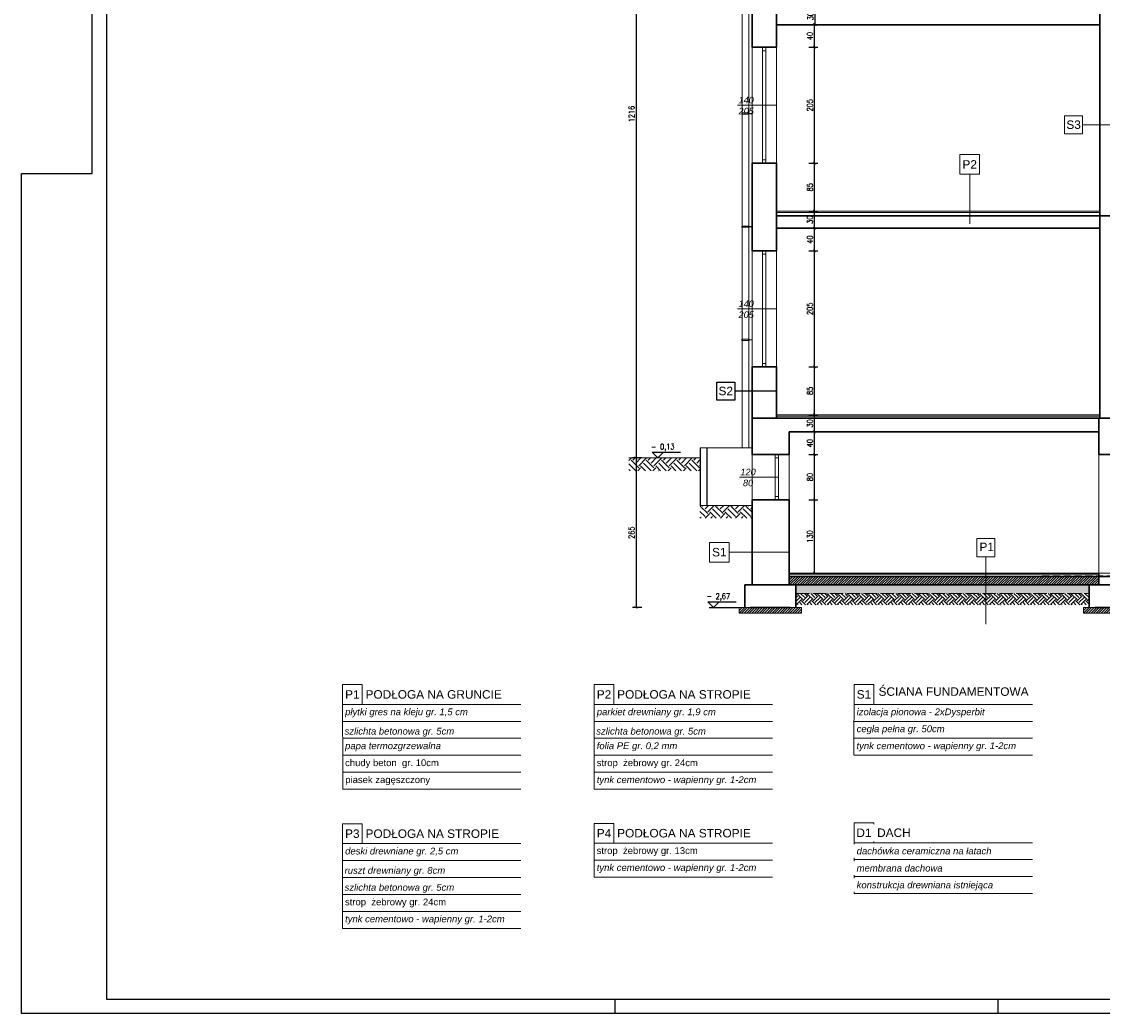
# Model space of a CAD drawing. Header units: millimetres. Extents: x 0 to 111311, y -48878 to -25280.
# Tile 2 of 161: x 64838 to 66750, y -44755 to -43001. Entities that reach past the tile are written whole.
import ezdxf
from ezdxf.enums import TextEntityAlignment as Align

# ---------------------------------------------------------------- set-up
doc = ezdxf.new("R2010")
doc.units = ezdxf.units.MM
for name, pattern in [('ACAD_ISO02W100', [15, 12, -3]), ('DASHED', [19.05, 12.7, -6.35]), ('DASHED2', [9.525, 6.35, -3.175])]:
    doc.linetypes.add(name, pattern=pattern)
doc.layers.get('Defpoints').update_dxf_attribs({"color": 30})
for name, color, linetype, lineweight in [('0.05', 74, 'Continuous', 5), ('J wymiary', 1, 'Continuous', 9), ('kreskowanie', 250, 'Continuous', 9), ('OPIS', 7, 'Continuous', 5), ('sciany', 252, 'Continuous', 30), ('stolarka_okna', 144, 'Continuous', 0)]:
    doc.layers.add(name, color=color, linetype=linetype, lineweight=lineweight)
doc.layers.add('e-cad_cienkie', color=1, linetype='Continuous')
doc.layers.add('e-cad_opisy', color=7, linetype='Continuous')
doc.layers.add('HATCH', color=7, linetype='Continuous', lineweight=5, true_color=0x6e6e6e)
doc.styles.add('e-cad_1', font='simplex.shx', dxfattribs={"width": 0.8})
doc.styles.get("Standard").update_dxf_attribs({"font": 'arial.ttf'})
doc.dimstyles.new('e-cad_1_50_[cm]', dxfattribs={"dimscale": 5, "dimtxt": 2, "dimasz": 1, "dimexe": 1.25, "dimexo": 0.625, "dimtad": 1, "dimdec": 0, "dimrnd": 0.1, "dimzin": 1, "dimtxsty": 'e-cad_1', "dimblk": 'ARCHTICK', "dimcen": 2.5, "dimclrd": 7, "dimclre": 7, "dimclrt": 7, "dimadec": 0, "dimazin": 0, "dimtfac": 1, "dimtmove": 1, "dimatfit": 3, "dimldrblk": 'OBLIQUE', "dimfxl": 2, "dimfxlon": 1, "dimarcsym": 0})

# ---------------------------------------------------------------- blocks, each defined once
blk = doc.blocks.new('e-cad_kota_3')
blk.add_line((-2, 2), (8, 2))
blk.add_lwpolyline([(-2, 2), (0, 0), (2, 2)])
at = {"style": 'e-cad_1', "width": 0.8}
blk.add_attdef('ZNAK', text='', height=2, dxfattribs=at).set_placement((-0.5, 3), align=Align.RIGHT)
blk.add_attdef('RZEDNA', (0.8, 3), '', height=2, dxfattribs=at)
blk = doc.blocks.new('_ArchTick')
at = {"color": 0, "linetype": 'ByBlock', "const_width": 0.15}
blk.add_lwpolyline([(-0.5, -0.5), (0.5, 0.5)], dxfattribs=at)
blk = doc.blocks.new('*D2014')
at = {"layer": 'Defpoints', "color": 0, "ltscale": 4}
for p in [(66102.6, -42556.6), (65925.4, -43772.6), (65949.7, -43772.6)]:
    blk.add_point(p, dxfattribs=at)
at = {"layer": 'J wymiary', "color": 7, "lineweight": -2, "ltscale": 2}
for p, q in [((65935.4, -42556.6), (65919.1, -42556.6)), ((65925.4, -42556.6), (65925.4, -43772.6)), ((65935.4, -43772.6), (65919.1, -43772.6))]:
    blk.add_line(p, q, dxfattribs=at)
at = {"layer": 'J wymiary', "color": 7, "lineweight": -2, "ltscale": 4, "xscale": 5, "yscale": 5, "zscale": 5}
for p, rotation in [((65925.4, -42556.6), 90), ((65925.4, -43772.6), 270)]:
    blk.add_blockref('_ArchTick', p, dxfattribs=dict(at, rotation=rotation))
at = {"layer": 'J wymiary', "color": 7, "ltscale": 4, "insert": (65917.3, -43164.6), "char_height": 10, "attachment_point": 5, "rotation": 90, "style": 'e-cad_1'}
blk.add_mtext('1216', dxfattribs=at)
blk = doc.blocks.new('_Oblique')
at = {"layer": 'kreskowanie', "color": 0, "lineweight": -2}
blk.add_line((-0.5, -0.5), (0.5, 0.5), dxfattribs=at)
blk = doc.blocks.new('A1_poziom')
at = {"ltscale": 0.8}
for p, q in [((210, 0), (210, 5)), ((345.5, 0), (345.5, 5))]:
    blk.add_line(p, q, dxfattribs=at)
for points in [[(0, 0), (0, 297), (25, 297), (25, 594), (841, 594), (841, 0)], [(30, 5), (836, 5), (836, 589), (30, 589)]]:
    blk.add_lwpolyline(points, close=True)
blk = doc.blocks.new('*D2020')
at = {"layer": 'Defpoints', "color": 0, "ltscale": 2}
for p in [(66195.9, -43846.6), (66240.8, -43846.6), (66195.9, -43976.6)]:
    blk.add_point(p, dxfattribs=at)
at = {"layer": 'e-cad_cienkie', "color": 7, "lineweight": -2, "ltscale": 2}
for p, q in [((66230.8, -43846.6), (66247.1, -43846.6)), ((66240.8, -43976.6), (66240.8, -43846.6)), ((66230.8, -43976.6), (66247.1, -43976.6))]:
    blk.add_line(p, q, dxfattribs=at)
at = {"layer": 'e-cad_cienkie', "color": 7, "lineweight": -2, "ltscale": 2, "xscale": 5, "yscale": 5, "zscale": 5}
for p, rotation in [((66240.8, -43846.6), 90), ((66240.8, -43976.6), 270)]:
    blk.add_blockref('_ArchTick', p, dxfattribs=dict(at, rotation=rotation))
at = {"layer": 'e-cad_cienkie', "color": 7, "ltscale": 2, "insert": (66232.7, -43911.6), "char_height": 10, "attachment_point": 5, "rotation": 90, "style": 'e-cad_1'}
blk.add_mtext('130', dxfattribs=at)
blk = doc.blocks.new('*D2021')
at = {"layer": 'Defpoints', "color": 0, "ltscale": 2}
for p in [(66189.6, -43766.6), (66240.8, -43766.6), (66195.9, -43846.6)]:
    blk.add_point(p, dxfattribs=at)
at = {"layer": 'e-cad_cienkie', "color": 7, "lineweight": -2, "ltscale": 2}
for p, q in [((66230.8, -43766.6), (66247.1, -43766.6)), ((66240.8, -43846.6), (66240.8, -43766.6)), ((66230.8, -43846.6), (66247.1, -43846.6))]:
    blk.add_line(p, q, dxfattribs=at)
at = {"layer": 'e-cad_cienkie', "color": 7, "lineweight": -2, "ltscale": 2, "xscale": 5, "yscale": 5, "zscale": 5}
for p, rotation in [((66240.8, -43766.6), 90), ((66240.8, -43846.6), 270)]:
    blk.add_blockref('_ArchTick', p, dxfattribs=dict(at, rotation=rotation))
at = {"layer": 'e-cad_cienkie', "color": 7, "ltscale": 2, "insert": (66232.7, -43806.6), "char_height": 10, "attachment_point": 5, "rotation": 90, "style": 'e-cad_1'}
blk.add_mtext('80', dxfattribs=at)
blk = doc.blocks.new('*D2022')
at = {"layer": 'Defpoints', "color": 0, "ltscale": 2}
for p in [(66210.1, -43726.6), (66240.8, -43726.6), (66189.6, -43766.6)]:
    blk.add_point(p, dxfattribs=at)
at = {"layer": 'e-cad_cienkie', "color": 7, "lineweight": -2, "ltscale": 2}
for p, q in [((66230.8, -43726.6), (66247.1, -43726.6)), ((66240.8, -43766.6), (66240.8, -43726.6)), ((66230.8, -43766.6), (66247.1, -43766.6))]:
    blk.add_line(p, q, dxfattribs=at)
at = {"layer": 'e-cad_cienkie', "color": 7, "lineweight": -2, "ltscale": 2, "xscale": 5, "yscale": 5, "zscale": 5}
for p, rotation in [((66240.8, -43726.6), 90), ((66240.8, -43766.6), 270)]:
    blk.add_blockref('_ArchTick', p, dxfattribs=dict(at, rotation=rotation))
at = {"layer": 'e-cad_cienkie', "color": 7, "ltscale": 2, "insert": (66232.7, -43746.6), "char_height": 10, "attachment_point": 5, "rotation": 90, "style": 'e-cad_1'}
blk.add_mtext('40', dxfattribs=at)
blk = doc.blocks.new('*D2023')
at = {"layer": 'Defpoints', "color": 0, "ltscale": 2}
for p in [(66212.7, -43696.6), (66240.8, -43696.6), (66210.1, -43726.6)]:
    blk.add_point(p, dxfattribs=at)
at = {"layer": 'e-cad_cienkie', "color": 7, "lineweight": -2, "ltscale": 2}
for p, q in [((66230.8, -43696.6), (66247.1, -43696.6)), ((66240.8, -43726.6), (66240.8, -43696.6)), ((66230.8, -43726.6), (66247.1, -43726.6))]:
    blk.add_line(p, q, dxfattribs=at)
at = {"layer": 'e-cad_cienkie', "color": 7, "lineweight": -2, "ltscale": 2, "xscale": 5, "yscale": 5, "zscale": 5}
for p, rotation in [((66240.8, -43696.6), 90), ((66240.8, -43726.6), 270)]:
    blk.add_blockref('_ArchTick', p, dxfattribs=dict(at, rotation=rotation))
at = {"layer": 'e-cad_cienkie', "color": 7, "ltscale": 2, "insert": (66232.7, -43711.6), "char_height": 10, "attachment_point": 5, "rotation": 90, "style": 'e-cad_1'}
blk.add_mtext('30', dxfattribs=at)
blk = doc.blocks.new('*D2024')
at = {"layer": 'Defpoints', "color": 0, "ltscale": 2}
for p in [(66154.9, -43611.6), (66240.8, -43611.6), (66212.7, -43696.6)]:
    blk.add_point(p, dxfattribs=at)
at = {"layer": 'e-cad_cienkie', "color": 7, "lineweight": -2, "ltscale": 2}
for p, q in [((66230.8, -43611.6), (66247.1, -43611.6)), ((66240.8, -43696.6), (66240.8, -43611.6)), ((66230.8, -43696.6), (66247.1, -43696.6))]:
    blk.add_line(p, q, dxfattribs=at)
at = {"layer": 'e-cad_cienkie', "color": 7, "lineweight": -2, "ltscale": 2, "xscale": 5, "yscale": 5, "zscale": 5}
for p, rotation in [((66240.8, -43611.6), 90), ((66240.8, -43696.6), 270)]:
    blk.add_blockref('_ArchTick', p, dxfattribs=dict(at, rotation=rotation))
at = {"layer": 'e-cad_cienkie', "color": 7, "ltscale": 2, "insert": (66232.7, -43654.1), "char_height": 10, "attachment_point": 5, "rotation": 90, "style": 'e-cad_1'}
blk.add_mtext('85', dxfattribs=at)
blk = doc.blocks.new('*D2025')
at = {"layer": 'Defpoints', "color": 0, "ltscale": 2}
for p in [(66173.6, -43406.6), (66240.8, -43406.6), (66154.9, -43611.6)]:
    blk.add_point(p, dxfattribs=at)
at = {"layer": 'e-cad_cienkie', "color": 7, "lineweight": -2, "ltscale": 2}
for p, q in [((66230.8, -43406.6), (66247.1, -43406.6)), ((66240.8, -43611.6), (66240.8, -43406.6)), ((66230.8, -43611.6), (66247.1, -43611.6))]:
    blk.add_line(p, q, dxfattribs=at)
at = {"layer": 'e-cad_cienkie', "color": 7, "lineweight": -2, "ltscale": 2, "xscale": 5, "yscale": 5, "zscale": 5}
for p, rotation in [((66240.8, -43406.6), 90), ((66240.8, -43611.6), 270)]:
    blk.add_blockref('_ArchTick', p, dxfattribs=dict(at, rotation=rotation))
at = {"layer": 'e-cad_cienkie', "color": 7, "ltscale": 2, "insert": (66232.7, -43509.1), "char_height": 10, "attachment_point": 5, "rotation": 90, "style": 'e-cad_1'}
blk.add_mtext('205', dxfattribs=at)
blk = doc.blocks.new('*D2026')
at = {"layer": 'Defpoints', "color": 0, "ltscale": 2}
for p in [(66203.5, -43366.6), (66240.8, -43366.6), (66173.6, -43406.6)]:
    blk.add_point(p, dxfattribs=at)
at = {"layer": 'e-cad_cienkie', "color": 7, "lineweight": -2, "ltscale": 2}
for p, q in [((66230.8, -43366.6), (66247.1, -43366.6)), ((66240.8, -43406.6), (66240.8, -43366.6)), ((66230.8, -43406.6), (66247.1, -43406.6))]:
    blk.add_line(p, q, dxfattribs=at)
at = {"layer": 'e-cad_cienkie', "color": 7, "lineweight": -2, "ltscale": 2, "xscale": 5, "yscale": 5, "zscale": 5}
for p, rotation in [((66240.8, -43366.6), 90), ((66240.8, -43406.6), 270)]:
    blk.add_blockref('_ArchTick', p, dxfattribs=dict(at, rotation=rotation))
at = {"layer": 'e-cad_cienkie', "color": 7, "ltscale": 2, "insert": (66232.7, -43386.6), "char_height": 10, "attachment_point": 5, "rotation": 90, "style": 'e-cad_1'}
blk.add_mtext('40', dxfattribs=at)
blk = doc.blocks.new('*D2027')
at = {"layer": 'Defpoints', "color": 0, "ltscale": 2}
for p in [(66203.9, -43336.6), (66240.8, -43336.6), (66203.5, -43366.6)]:
    blk.add_point(p, dxfattribs=at)
at = {"layer": 'e-cad_cienkie', "color": 7, "lineweight": -2, "ltscale": 2}
for p, q in [((66230.8, -43336.6), (66247.1, -43336.6)), ((66240.8, -43366.6), (66240.8, -43336.6)), ((66230.8, -43366.6), (66247.1, -43366.6))]:
    blk.add_line(p, q, dxfattribs=at)
at = {"layer": 'e-cad_cienkie', "color": 7, "lineweight": -2, "ltscale": 2, "xscale": 5, "yscale": 5, "zscale": 5}
for p, rotation in [((66240.8, -43336.6), 90), ((66240.8, -43366.6), 270)]:
    blk.add_blockref('_ArchTick', p, dxfattribs=dict(at, rotation=rotation))
at = {"layer": 'e-cad_cienkie', "color": 7, "ltscale": 2, "insert": (66232.7, -43351.6), "char_height": 10, "attachment_point": 5, "rotation": 90, "style": 'e-cad_1'}
blk.add_mtext('30', dxfattribs=at)
blk = doc.blocks.new('*D2028')
at = {"layer": 'Defpoints', "color": 0, "ltscale": 2}
for p in [(66166.4, -43251.6), (66240.8, -43251.6), (66203.9, -43336.6)]:
    blk.add_point(p, dxfattribs=at)
at = {"layer": 'e-cad_cienkie', "color": 7, "lineweight": -2, "ltscale": 2}
for p, q in [((66230.8, -43251.6), (66247.1, -43251.6)), ((66240.8, -43336.6), (66240.8, -43251.6)), ((66230.8, -43336.6), (66247.1, -43336.6))]:
    blk.add_line(p, q, dxfattribs=at)
at = {"layer": 'e-cad_cienkie', "color": 7, "lineweight": -2, "ltscale": 2, "xscale": 5, "yscale": 5, "zscale": 5}
for p, rotation in [((66240.8, -43251.6), 90), ((66240.8, -43336.6), 270)]:
    blk.add_blockref('_ArchTick', p, dxfattribs=dict(at, rotation=rotation))
at = {"layer": 'e-cad_cienkie', "color": 7, "ltscale": 2, "insert": (66232.7, -43294.1), "char_height": 10, "attachment_point": 5, "rotation": 90, "style": 'e-cad_1'}
blk.add_mtext('85', dxfattribs=at)
blk = doc.blocks.new('*D2029')
at = {"layer": 'Defpoints', "color": 0, "ltscale": 2}
for p in [(66164.6, -43046.6), (66240.8, -43046.6), (66166.4, -43251.6)]:
    blk.add_point(p, dxfattribs=at)
at = {"layer": 'e-cad_cienkie', "color": 7, "lineweight": -2, "ltscale": 2}
for p, q in [((66230.8, -43046.6), (66247.1, -43046.6)), ((66240.8, -43251.6), (66240.8, -43046.6)), ((66230.8, -43251.6), (66247.1, -43251.6))]:
    blk.add_line(p, q, dxfattribs=at)
at = {"layer": 'e-cad_cienkie', "color": 7, "lineweight": -2, "ltscale": 2, "xscale": 5, "yscale": 5, "zscale": 5}
for p, rotation in [((66240.8, -43046.6), 90), ((66240.8, -43251.6), 270)]:
    blk.add_blockref('_ArchTick', p, dxfattribs=dict(at, rotation=rotation))
at = {"layer": 'e-cad_cienkie', "color": 7, "ltscale": 2, "insert": (66232.7, -43149.1), "char_height": 10, "attachment_point": 5, "rotation": 90, "style": 'e-cad_1'}
blk.add_mtext('205', dxfattribs=at)
blk = doc.blocks.new('*D2030')
at = {"layer": 'Defpoints', "color": 0, "ltscale": 2}
for p in [(66188.3, -43006.6), (66240.8, -43006.6), (66164.6, -43046.6)]:
    blk.add_point(p, dxfattribs=at)
at = {"layer": 'e-cad_cienkie', "color": 7, "lineweight": -2, "ltscale": 2}
for p, q in [((66230.8, -43006.6), (66247.1, -43006.6)), ((66240.8, -43046.6), (66240.8, -43006.6)), ((66230.8, -43046.6), (66247.1, -43046.6))]:
    blk.add_line(p, q, dxfattribs=at)
at = {"layer": 'e-cad_cienkie', "color": 7, "lineweight": -2, "ltscale": 2, "xscale": 5, "yscale": 5, "zscale": 5}
for p, rotation in [((66240.8, -43006.6), 90), ((66240.8, -43046.6), 270)]:
    blk.add_blockref('_ArchTick', p, dxfattribs=dict(at, rotation=rotation))
at = {"layer": 'e-cad_cienkie', "color": 7, "ltscale": 2, "insert": (66232.7, -43026.6), "char_height": 10, "attachment_point": 5, "rotation": 90, "style": 'e-cad_1'}
blk.add_mtext('40', dxfattribs=at)
blk = doc.blocks.new('*D2031')
at = {"layer": 'Defpoints', "color": 0, "ltscale": 2}
for p in [(66189.8, -42976.6), (66242, -42976.6), (66188.3, -43006.6)]:
    blk.add_point(p, dxfattribs=at)
at = {"layer": 'e-cad_cienkie', "color": 7, "lineweight": -2, "ltscale": 2}
for p, q in [((66232, -42976.6), (66248.2, -42976.6)), ((66242, -43006.6), (66242, -42976.6)), ((66232, -43006.6), (66248.2, -43006.6))]:
    blk.add_line(p, q, dxfattribs=at)
at = {"layer": 'e-cad_cienkie', "color": 7, "lineweight": -2, "ltscale": 2, "xscale": 5, "yscale": 5, "zscale": 5}
for p, rotation in [((66242, -42976.6), 90), ((66242, -43006.6), 270)]:
    blk.add_blockref('_ArchTick', p, dxfattribs=dict(at, rotation=rotation))
at = {"layer": 'e-cad_cienkie', "color": 7, "ltscale": 2, "insert": (66233.8, -42991.6), "char_height": 10, "attachment_point": 5, "rotation": 90, "style": 'e-cad_1'}
blk.add_mtext('30', dxfattribs=at)
blk = doc.blocks.new('*D2057')
at = {"layer": 'Defpoints', "color": 0, "ltscale": 4}
for p in [(66038.9, -43772.6), (65925.4, -44037.1), (66133.7, -44037.1)]:
    blk.add_point(p, dxfattribs=at)
at = {"layer": 'e-cad_cienkie', "color": 7, "lineweight": -2, "ltscale": 2}
for p, q in [((65935.4, -43772.6), (65919.1, -43772.6)), ((65925.4, -43772.6), (65925.4, -44037.1)), ((65935.4, -44037.1), (65919.1, -44037.1))]:
    blk.add_line(p, q, dxfattribs=at)
at = {"layer": 'e-cad_cienkie', "color": 7, "lineweight": -2, "ltscale": 4, "xscale": 5, "yscale": 5, "zscale": 5}
for p, rotation in [((65925.4, -43772.6), 90), ((65925.4, -44037.1), 270)]:
    blk.add_blockref('_ArchTick', p, dxfattribs=dict(at, rotation=rotation))
at = {"layer": 'e-cad_cienkie', "color": 7, "ltscale": 4, "insert": (65917.3, -43904.9), "char_height": 10, "attachment_point": 5, "rotation": 90, "style": 'e-cad_1'}
blk.add_mtext('265', dxfattribs=at)

msp = doc.modelspace()

# ---------------------------------------------------------------- hatches: boundary and pattern name
at = {"layer": 'HATCH'}
h = msp.add_hatch(dxfattribs=at)
h.set_pattern_fill('ANSI31', color=256, style=0)
h.set_pattern_definition([(45, (-7931.841, -8723.7966), (-2.24506403, 2.24506403), [])])
h.paths.add_polyline_path([(66743.873, -43982.141), (66519.873, -43982.141), (66507.873, -43982.141), (66195.873, -43982.141), (66195.873, -43997.141), (66743.873, -43997.141)])
h = msp.add_hatch(dxfattribs=at)
h.set_pattern_fill('AR-SAND', color=256, scale=0.15, angle=180)
h.set_pattern_definition([(217.5, (-7931.841, -8723.7966), (0.2400047, -7.34119856), [0, -5.7912, 0, -6.477, 0, -6.19125]), (187.5, (-7931.841, -8723.797), (-6.7428492, -10.7523765), [0, -3.1242, 0, -5.2197, 0, -2.00025]), (147.5, (-7927.155, -8723.7966), (-11.86488555, -0.02155777), [0, -1.905, 0, -6.858, 0, -8.9535]), (137.5, (-7927.155, -8723.797), (-11.4533468, -3.3439398), [0, -0.9525, 0, -4.4958, 0, -5.1435])])
h.paths.add_polyline_path([(66726.873, -43997.141), (66207.873, -43997.141), (66207.873, -44012.141), (66726.873, -44012.141)])
at = {"layer": 'HATCH', "linetype": 'DASHED2'}
h = msp.add_hatch(dxfattribs=at)
h.set_pattern_fill('ANSI31', color=256)
h.set_pattern_definition([(45, (-3134.0566, -8664.2966), (-2.24506403, 2.24506403), [])])
h.paths.add_polyline_path([(66107.873, -44037.141), (66107.873, -44047.141), (66217.873, -44047.141), (66217.873, -44037.141), (66187.873, -44037.141), (66117.873, -44037.141)])
h = msp.add_hatch(dxfattribs=at)
h.set_pattern_fill('ANSI31', color=256)
h.set_pattern_definition([(45, (-2525.0566, -8664.2966), (-2.24506403, 2.24506403), [])])
h.paths.add_polyline_path([(66716.873, -44037.141), (66716.873, -44047.141), (66826.873, -44047.141), (66826.873, -44037.141), (66796.873, -44037.141), (66726.873, -44037.141)])
at = {"layer": 'kreskowanie'}
h = msp.add_hatch(dxfattribs=at)
h.set_pattern_fill('EARTH', color=256, scale=2, angle=135, style=0)
h.set_pattern_definition([(135, (-7931.841, -8723.797), (-17.9605122, 2e-15), [12.7, -12.7]), (135, (-7935.209, -8727.164), (-17.9605122, 2e-15), [12.7, -12.7]), (135, (-7938.576, -8730.532), (-17.9605122, 2e-15), [12.7, -12.7]), (225, (-7940.821, -8730.532), (-4e-15, -17.9605122), [12.7, -12.7]), (225, (-7944.189, -8727.164), (-4e-15, -17.9605122), [12.7, -12.7]), (225, (-7947.556, -8723.797), (-4e-15, -17.9605122), [12.7, -12.7])])
h.paths.add_polyline_path([(66726.873, -44012.141), (66207.873, -44012.141), (66207.873, -44022.141), (66207.873, -44022.141), (66207.873, -44032.141), (66726.873, -44032.141)])
at = {"layer": 'OPIS'}
h = msp.add_hatch(dxfattribs=at)
h.set_pattern_fill('EARTH', color=256, scale=3, angle=45, style=0)
h.set_pattern_definition([(45, (5609.564, 2335.804), (0, 26.9407684), [19.05, -19.05]), (45, (5604.513, 2340.855), (0, 26.9407684), [19.05, -19.05]), (45, (5599.461, 2345.907), (0, 26.9407684), [19.05, -19.05]), (135, (5599.461, 2349.274), (-26.9407684, 3e-15), [19.05, -19.05]), (135, (5604.513, 2354.326), (-26.9407684, 3e-15), [19.05, -19.05]), (135, (5609.564, 2359.377), (-26.9407684, 3e-15), [19.05, -19.05])])
h.paths.add_polyline_path([(66038.873, -43772.641), (65912.524, -43772.641), (65912.524, -43795.252), (66038.873, -43795.252)])
h = msp.add_hatch(dxfattribs=at)
h.set_pattern_fill('EARTH', color=256, scale=3, angle=45, style=0)
h.set_pattern_definition([(45, (2041.023, 2254.804), (0, 26.9407684), [19.05, -19.05]), (45, (2035.972, 2259.855), (0, 26.9407684), [19.05, -19.05]), (45, (2030.92, 2264.907), (0, 26.9407684), [19.05, -19.05]), (135, (2030.92, 2268.274), (-26.9407684, 3e-15), [19.05, -19.05]), (135, (2035.972, 2273.326), (-26.9407684, 3e-15), [19.05, -19.05]), (135, (2041.023, 2278.377), (-26.9407684, 3e-15), [19.05, -19.05])])
h.paths.add_polyline_path([(66130.465, -43879.252), (66038.319, -43879.252), (66038.319, -43866.641), (66038.873, -43866.641), (66038.873, -43856.641), (66130.465, -43856.641)])

# ---------------------------------------------------------------- linework, layer by layer
at = {"ltscale": 12}
msp.add_line((66173.873, -43654.437), (66099.993, -43654.437), dxfattribs=at)
for p, q in [((66038.873, -43754.641), (66038.873, -43856.641)), ((66050.873, -43856.641), (66050.873, -43754.641))]:
    msp.add_line(p, q)
msp.add_lwpolyline([(66067.993, -43638.437), (66099.993, -43638.437), (66099.993, -43670.437), (66067.993, -43670.437)], close=True)
at = {"layer": '0.05', "linetype": 'ACAD_ISO02W100', "ltscale": 2}
msp.add_line((66207.873, -44012.141), (66726.873, -44012.141), dxfattribs=at)
at = {"layer": 'e-cad_cienkie', "ltscale": 2}
msp.add_line((66054.34, -44037.141), (66107.873, -44037.141), dxfattribs=at)
at = {"layer": 'OPIS'}
for p, q in [((66112.966, -42522.905), (66112.966, -43754.641)), ((66124.971, -42522.724), (66124.635, -43754.641)), ((66104.967, -43149.141), (66173.873, -43149.141)), ((66112.466, -43164.791), (66112.466, -43162.791)), ((66125.466, -43162.791), (66112.466, -43162.791)), ((66125.466, -43164.791), (66112.466, -43164.791)), ((66125.466, -43164.791), (66125.466, -43162.791)), ((66125.466, -43163.591), (66130.873, -43163.591)), ((66125.466, -43163.991), (66130.873, -43163.991)), ((66173.873, -43336.641), (66745.873, -43336.641)), ((66173.873, -43338.641), (66745.873, -43338.641)), ((66112.466, -43364.791), (66112.466, -43362.791)), ((66125.466, -43362.791), (66112.466, -43362.791)), ((66125.466, -43364.791), (66112.466, -43364.791)), ((66125.466, -43364.791), (66125.466, -43362.791)), ((66125.466, -43363.591), (66130.873, -43363.591)), ((66125.466, -43363.991), (66130.873, -43363.991)), ((66104.967, -43509.141), (66173.873, -43509.141)), ((66112.466, -43564.791), (66112.466, -43562.791)), ((66125.466, -43562.791), (66112.466, -43562.791)), ((66125.466, -43564.791), (66112.466, -43564.791)), ((66125.466, -43564.791), (66125.466, -43562.791)), ((66125.466, -43563.591), (66130.873, -43563.591)), ((66125.466, -43563.991), (66130.873, -43563.991)), ((66173.873, -43696.641), (66745.873, -43696.641)), ((66173.873, -43698.641), (66745.873, -43698.641)), ((66038.873, -43754.641), (66130.873, -43754.641)), ((65912.524, -43772.641), (66038.873, -43772.641)), ((66108.26, -43806.641), (66177.166, -43806.641)), ((66038.873, -43856.641), (66130.873, -43856.641)), ((66195.873, -43976.641), (66799.873, -43976.641)), ((66195.873, -43978.141), (66743.873, -43978.141)), ((66195.873, -43982.141), (67627.873, -43982.141))]:
    msp.add_line(p, q, dxfattribs=at)
at = {"layer": 'OPIS', "ltscale": 50}
for p, q in [((66788.873, -43183.567), (66715.2, -43183.567)), ((66515.476, -43358.641), (66515.476, -43271.234, 0)), ((66195.873, -43939.391), (66090.085, -43939.391)), ((66543.796, -44066.624), (66543.796, -43947.284)), ((65406.244, -44173.37, 0), (65406.582, -44358.37, 0)), ((65851.115, -44173.37, 0), (65851.453, -44358.37, 0)), ((66310.873, -44173.37, 0), (66310.589, -44298.37, 0)), ((65405.982, -44208.37, 0), (65721.499, -44208.37, 0)), ((65851.115, -44208.37, 0), (66166.632, -44208.37, 0)), ((66310.873, -44208.37, 0), (66626.389, -44208.37, 0)), ((65405.982, -44238.37, 0), (65721.499, -44238.37, 0)), ((65851.115, -44238.37, 0), (66166.632, -44238.37, 0)), ((66310.873, -44238.37, 0), (66626.389, -44238.37, 0)), ((65405.982, -44268.37, 0), (65721.499, -44268.37, 0)), ((65405.982, -44268.37, 0), (65721.499, -44268.37, 0)), ((65851.115, -44268.37, 0), (66166.632, -44268.37, 0)), ((65851.115, -44268.37, 0), (66166.632, -44268.37, 0)), ((66310.873, -44268.37, 0), (66626.389, -44268.37, 0)), ((65405.982, -44298.37, 0), (65721.499, -44298.37, 0)), ((65851.115, -44298.37, 0), (66166.632, -44298.37, 0)), ((66310.873, -44298.37, 0), (66626.389, -44298.37, 0)), ((65405.982, -44328.37, 0), (65721.499, -44328.37, 0)), ((65851.115, -44328.37, 0), (66166.632, -44328.37, 0)), ((65405.982, -44358.37, 0), (65721.499, -44358.37, 0)), ((65851.115, -44358.37, 0), (66166.632, -44358.37, 0)), ((65405.982, -44419.534, 0), (65405.982, -44604.534, 0)), ((65851.113, -44418.721, 0), (65851.113, -44513.721, 0)), ((66310.873, -44417.907, 0), (66310.873, -44542.907, 0)), ((65405.982, -44454.534, 0), (65721.499, -44454.534, 0)), ((65851.113, -44453.721, 0), (66166.63, -44453.721, 0)), ((66310.873, -44452.907, 0), (66626.389, -44452.907, 0)), ((65851.113, -44483.721, 0), (66166.63, -44483.721, 0)), ((66310.873, -44482.907, 0), (66626.389, -44482.907, 0)), ((65405.982, -44484.534, 0), (65721.499, -44484.534, 0)), ((65405.982, -44514.534, 0), (65721.499, -44514.534, 0)), ((65405.982, -44514.534, 0), (65721.499, -44514.534, 0)), ((65851.113, -44513.721, 0), (66166.63, -44513.721, 0)), ((65851.113, -44513.721, 0), (66166.63, -44513.721, 0)), ((66310.873, -44512.907, 0), (66626.389, -44512.907, 0)), ((66310.873, -44512.907, 0), (66626.389, -44512.907, 0)), ((65405.982, -44544.534, 0), (65721.499, -44544.534, 0)), ((66310.873, -44542.907, 0), (66626.389, -44542.907, 0)), ((65405.982, -44574.534, 0), (65721.499, -44574.534, 0)), ((65405.982, -44604.534, 0), (65721.499, -44604.534, 0))]:
    msp.add_line(p, q, dxfattribs=at)
at = {"layer": 'OPIS', "linetype": 'DASHED', "lineweight": 30}
msp.add_line((67627.873, -43981.682), (66195.873, -43982.141), dxfattribs=at)
at = {"layer": 'OPIS', "ltscale": 50}
for points in [[(66683.2, -43167.567), (66715.2, -43167.567), (66715.2, -43199.567), (66683.2, -43199.567)], [(66055.085, -43956.891), (66090.085, -43956.891), (66090.085, -43921.891), (66055.085, -43921.891)], [(66527.796, -43915.284), (66559.796, -43915.284), (66559.796, -43947.284), (66527.796, -43947.284)]]:
    msp.add_lwpolyline(points, close=True, dxfattribs=at)
at = {"layer": 'OPIS', "ltscale": 50, "elevation": 0}
for points in [[(66497.976, -43271.234), (66532.976, -43271.234), (66532.976, -43236.234), (66497.976, -43236.234)], [(65405.982, -44208.37), (65440.982, -44208.37), (65440.982, -44173.37), (65405.982, -44173.37)], [(65851.115, -44208.37), (65886.115, -44208.37), (65886.115, -44173.37), (65851.115, -44173.37)], [(66310.873, -44208.37), (66345.873, -44208.37), (66345.873, -44173.37), (66310.873, -44173.37)], [(65405.982, -44454.534), (65440.982, -44454.534), (65440.982, -44419.534), (65405.982, -44419.534)], [(65851.113, -44453.721), (65886.113, -44453.721), (65886.113, -44418.721), (65851.113, -44418.721)], [(66310.873, -44452.907), (66345.873, -44452.907), (66345.873, -44417.907), (66310.873, -44417.907)]]:
    msp.add_lwpolyline(points, close=True, dxfattribs=at)
at = {"layer": 'OPIS', "ltscale": 4}
for points in [[(66107.873, -44037.141), (66217.873, -44037.141), (66217.873, -44047.141), (66107.873, -44047.141)], [(66716.873, -44037.141), (66826.873, -44037.141), (66826.873, -44047.141), (66716.873, -44047.141)]]:
    msp.add_lwpolyline(points, close=True, dxfattribs=at)
at = {"layer": 'sciany'}
for p, q in [((66130.873, -42891.641), (66130.873, -43046.641)), ((66173.873, -42891.641), (66173.873, -43046.641)), ((66745.873, -42976.641), (66745.873, -43702.641)), ((66173.873, -43006.641), (66745.873, -43006.641)), ((66130.873, -43046.641), (66173.873, -43046.641)), ((66130.873, -43251.641), (66173.873, -43251.641)), ((66130.873, -43251.641), (66130.873, -43406.641)), ((66173.873, -43251.641), (66173.873, -43406.641)), ((66173.873, -43344.641), (67639.873, -43344.641)), ((66173.873, -43366.641), (66745.873, -43366.641)), ((66130.873, -43406.641), (66173.873, -43406.641)), ((66130.873, -43611.641), (66173.873, -43611.641)), ((66130.873, -43611.641), (66130.873, -43766.641)), ((66173.873, -43611.641), (66173.873, -43702.641)), ((66130.873, -43702.641), (67682.873, -43702.641)), ((66743.873, -43766.641), (66743.873, -43702.641)), ((66195.873, -43726.641), (66195.873, -43766.641)), ((66195.873, -43726.641), (66743.873, -43726.641)), ((66130.873, -43766.641), (66195.873, -43766.641)), ((66743.873, -43766.641), (66799.873, -43766.641)), ((66130.873, -43846.641), (66195.873, -43846.641)), ((66130.873, -43846.641), (66130.873, -43997.141)), ((66195.873, -43846.641), (66195.873, -43997.141)), ((66130.873, -43997.141), (66130.873, -43881.641)), ((66195.873, -43982.141), (67627.873, -43982.141)), ((66743.873, -43997.141), (66743.873, -43976.641)), ((66117.873, -43997.141), (66207.873, -43997.141)), ((66117.873, -44037.141), (66117.873, -43997.141)), ((66168.873, -43997.141), (66788.873, -43997.141)), ((66207.873, -44037.141), (66207.873, -43997.141)), ((66726.873, -43997.141), (66816.873, -43997.141)), ((66726.873, -44037.141), (66726.873, -43997.141)), ((66127.873, -44037.141), (66197.873, -44037.141)), ((66736.873, -44037.141), (66806.873, -44037.141))]:
    msp.add_line(p, q, dxfattribs=at)
at = {"layer": 'stolarka_okna'}
for p, q in [((66130.79, -43251.641), (66130.79, -43046.641)), ((66148.873, -43046.641), (66148.873, -43251.641)), ((66154.873, -43046.641), (66154.873, -43251.641)), ((66173.58, -43046.641), (66173.58, -43251.641)), ((66154.873, -43052.641), (66148.873, -43052.641)), ((66154.873, -43245.641), (66148.873, -43245.641)), ((66130.79, -43611.641), (66130.79, -43406.641)), ((66148.873, -43406.641), (66148.873, -43611.641)), ((66154.873, -43412.641), (66148.873, -43412.641)), ((66154.873, -43406.641), (66154.873, -43611.641)), ((66173.58, -43406.641), (66173.58, -43611.641)), ((66154.873, -43605.641), (66148.873, -43605.641)), ((66130.873, -43846.641), (66130.873, -43766.641)), ((66171.166, -43766.641), (66171.166, -43846.641)), ((66177.166, -43772.641), (66171.166, -43772.641)), ((66177.166, -43766.641), (66177.166, -43846.641)), ((66195.873, -43766.641), (66195.873, -43846.641)), ((66743.873, -43766.641), (66743.873, -43976.641)), ((66177.166, -43840.641), (66171.166, -43840.641))]:
    msp.add_line(p, q, dxfattribs=at)

# ---------------------------------------------------------------- block references
at = {"layer": 'e-cad_opisy', "ltscale": 4, "xscale": 5, "yscale": 5, "zscale": 5}
msp.add_blockref('A1_poziom', (64838.495, -44754.707), dxfattribs=at)
at = {"layer": 'e-cad_opisy', "ltscale": 2, "xscale": 5, "yscale": 5, "zscale": 5}
for p, values in [((65963.892, -43772.641), {'RZEDNA': '0,13', 'ZNAK': '-'}), ((66062.185, -44037.141), {'RZEDNA': '2,67', 'ZNAK': '-'})]:
    msp.add_blockref('e-cad_kota_3', p, dxfattribs=at).add_auto_attribs(values)

# ---------------------------------------------------------------- texts
at = {"insert": (66083.993, -43654.437), "char_height": 15, "width": 32, "attachment_point": 5}
msp.add_mtext('S2', dxfattribs=at)
at = {"layer": 'OPIS'}
for s, insert, char_height, width, attachment_point in [('{\\fArial|b0|i1|c238|p18;140\\P205}', (66120.114, -43149.756), 11.616, 195.90814, 5), ('{\\fArial|b0|i1|c238|p18;140\\P205}', (66120.114, -43509.756), 11.616, 195.90814, 5), ('{\\fArial|b0|i1|c238|p18;120\\P80}', (66123.408, -43807.256), 11.616, 195.90814, 5), ('\\pxsm1.5,ql;{\\fArial|b0|i1|c238|p34;płytki gres na kleju gr. 1,5 cm}', (65410.75, -44223.37, 0), 12, 304.79, 4), ('\\pxsm1.5,ql;{\\fArial|b0|i1|c238|p34;parkiet drewniany gr. 1,9 cm}', (65855.883, -44223.37, 0), 12, 304.79, 4), ('\\pxsm1.5,ql;{\\fArial|b0|i1|c238|p34; izolacja pionowa - 2xDysperbit}', (66310.873, -44223.37, 0), 12, 390.79935, 4), ('\\pxsm1,ql;{\\fArial|b0|i1|c238|p34; szlichta betonowa gr. 5cm }', (65405.169, -44257.577, 0), 12, 302.09622, 4), ('\\pxsm1,ql;{\\fArial|b0|i1|c238|p34; szlichta betonowa gr. 5cm }', (65850.302, -44257.577, 0), 12, 302.09622, 4), ('\\pxsm1.5,ql;{\\fArial|b0|i1|c238|p34; cegła pełna gr. 50cm}', (66310.873, -44253.37, 0), 12, 390.79935, 4), ('\\pxsm1.5,ql;{\\fArial|b0|i1|c238|p34; papa termozgrzewalna}', (65405.982, -44283.37, 0), 12, 390.79935, 4), ('\\pxsm1.5,ql;{\\fArial|b0|i1|c238|p34; folia PE gr. 0,2 mm}', (65851.115, -44283.37, 0), 12, 390.79935, 4), ('\\pxsm1.5,ql;{\\fArial|b0|i1|c238|p34; tynk cementowo - wapienny gr. 1-2cm}', (66310.589, -44283.37, 0), 12, 1175.57534, 4), ('\\pxsm1.5,ql; chudy beton  gr. 10cm', (65405.982, -44313.375, 0), 12, 987.48328, 4), ('\\pxsm1.5,ql; strop  żebrowy gr. 24cm', (65851.136, -44313.375, 0), 12, 987.48328, 4), ('\\pxsm1.5,ql; piasek zagęszczony  ', (65406.32, -44343.37, 0), 12, 1175.57534, 4), ('\\pxsm1.5,ql;{\\fArial|b0|i1|c238|p34; tynk cementowo - wapienny gr. 1-2cm}', (65851.115, -44343.37, 0), 12, 1175.57534, 4), ('\\pxsm1.5,ql;{\\fArial|b0|i1|c238|p34;deski drewniane gr. 2,5 cm}', (65410.75, -44469.534, 0), 12, 304.79, 4), ('\\pxsm1.5,ql; strop  żebrowy gr. 13cm', (65850.906, -44468.726, 0), 12, 987.48328, 4), ('\\pxsm1,ql;{\\fArial|b0|i1|c238|p34; ruszt drewniany gr. 8cm }', (65405.169, -44503.741, 0), 12, 302.09622, 4), ('\\pxsm1.5,ql;{\\fArial|b0|i1|c238|p34; tynk cementowo - wapienny gr. 1-2cm}', (65851.113, -44498.721, 0), 12, 1175.57534, 4), ('\\pxsm1,ql;{\\fArial|b0|i1|c238|p34; szlichta betonowa gr. 5cm }', (65405.169, -44533.741, 0), 12, 302.09622, 4), ('\\pxsm1.5,ql; strop  żebrowy gr. 24cm', (65405.775, -44559.539, 0), 12, 987.48328, 4), ('\\pxsm1.5,ql;{\\fArial|b0|i1|c238|p34; tynk cementowo - wapienny gr. 1-2cm}', (65405.982, -44589.534, 0), 12, 1175.57534, 4)]:
    msp.add_mtext(s, dxfattribs=dict(at, insert=insert, char_height=char_height, width=width, attachment_point=attachment_point))
at = {"layer": 'OPIS', "ltscale": 50, "char_height": 15}
for s, insert, width, attachment_point in [('{S3}', (66699.2, -43183.567), 32, 5), ('{\\fArial|b0|i0|c238|p34;P1}', (66532.811, -43922.463), 405.8, 1), ('\\A1; ŚCIANA FUNDAMENTOWA', (66348.379, -44185.856, 0), 335.5807, 4), ('\\A1;P1', (65423.482, -44190.87, 0), 21.21108, 5), ('\\A1; PODŁOGA NA GRUNCIE', (65440.982, -44190.87, 0), 392.95973, 4), ('\\A1;P2', (65868.615, -44190.87, 0), 21.21108, 5), ('\\A1; PODŁOGA NA STROPIE', (65886.115, -44190.87, 0), 392.95973, 4), ('\\A1;{\\fArial|b0|i0|c238|p34;S1}', (66328.373, -44190.87, 0), 21.21108, 5), ('\\A1; PODŁOGA NA STROPIE', (65440.982, -44437.034, 0), 392.95973, 4), ('\\A1; PODŁOGA NA STROPIE', (65886.113, -44436.221, 0), 392.95973, 4), ('\\A1;P3', (65423.482, -44437.034, 0), 21.21108, 5), ('\\A1;P4', (65868.613, -44436.221, 0), 21.21108, 5), ('\\A1;D1', (66328.373, -44435.407, 0), 21.21108, 5)]:
    msp.add_mtext(s, dxfattribs=dict(at, insert=insert, width=width, attachment_point=attachment_point))
at = {"layer": 'OPIS', "linetype": 'Continuous', "char_height": 15, "width": 21.21108, "attachment_point": 5}
for s, insert in [('{\\A1;P2}', (66515.476, -43253.734, 0)), ('\\A1;S1', (66072.585, -43939.391))]:
    msp.add_mtext(s, dxfattribs=dict(at, insert=insert))

# ---------------------------------------------------------------- dimensions: what is measured, and where the dimension line sits
at = {"layer": 'e-cad_cienkie', "ltscale": 2}
for base, p1, p2, picture, middle in [((66241.957, -42976.641), (66188.3, -43006.641), (66189.761, -42976.641), '*D2031', (66233.832, -42991.641)), ((66240.846, -43006.641), (66164.557, -43046.641), (66188.3, -43006.641), '*D2030', (66232.721, -43026.641)), ((66240.846, -43046.641), (66166.427, -43251.641), (66164.557, -43046.641), '*D2029', (66232.721, -43149.141)), ((66240.846, -43251.641), (66203.948, -43336.641), (66166.427, -43251.641), '*D2028', (66232.721, -43294.141)), ((66240.846, -43336.641), (66203.477, -43366.641), (66203.948, -43336.641), '*D2027', (66232.721, -43351.641)), ((66240.846, -43366.641), (66173.58, -43406.641), (66203.477, -43366.641), '*D2026', (66232.721, -43386.641)), ((66240.846, -43406.641), (66154.873, -43611.641), (66173.58, -43406.641), '*D2025', (66232.721, -43509.141)), ((66240.846, -43611.641), (66212.656, -43696.641), (66154.873, -43611.641), '*D2024', (66232.721, -43654.141)), ((66240.846, -43696.641), (66210.145, -43726.641), (66212.656, -43696.641), '*D2023', (66232.721, -43711.641)), ((66240.846, -43726.641), (66189.558, -43766.641), (66210.145, -43726.641), '*D2022', (66232.721, -43746.641)), ((66240.846, -43766.641), (66195.873, -43846.641), (66189.558, -43766.641), '*D2021', (66232.721, -43806.641))]:
    dim = msp.add_linear_dim(base=base, p1=p1, p2=p2, angle=90, dimstyle='e-cad_1_50_[cm]', override={"dimtmove": 1}, dxfattribs=at)
    dim.commit()
    dim.dimension.update_dxf_attribs({"geometry": picture, "text_midpoint": middle})
for base, p1, p2, picture, middle in [((65925.388947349, -44037.141007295), (66038.873134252, -43772.641007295), (66133.659928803, -44037.141007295), '*D2057', (65917.263947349, -43904.891007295)), ((66240.846, -43846.641), (66195.873, -43976.641), (66195.873, -43846.641), '*D2020', (66232.721, -43911.641))]:
    dim = msp.add_linear_dim(base=base, p1=p1, p2=p2, angle=90, dimstyle='e-cad_1_50_[cm]', dxfattribs=at)
    dim.commit()
    dim.dimension.update_dxf_attribs({"geometry": picture, "text_midpoint": middle})
at = {"layer": 'J wymiary', "ltscale": 2}
dim = msp.add_linear_dim(base=(65925.389, -43772.641), p1=(66102.582, -42556.641), p2=(65949.66, -43772.641), angle=90, dimstyle='e-cad_1_50_[cm]', override={"dimtmove": 1}, dxfattribs=at)
dim.commit()
dim.dimension.update_dxf_attribs({"geometry": '*D2014', "text_midpoint": (65917.264, -43164.641)})

# ---------------------------------------------------------------- next in the draw order: texts
at = {"layer": 'OPIS', "insert": (66310.873, -44467.662, 0), "char_height": 12, "width": 987.48328, "attachment_point": 4, "bg_fill": 2}
msp.add_mtext('\\pxsm1.5,ql;\\fArial|b0|i1|c238|p34; dachówka ceramiczna na łatach', dxfattribs=at)

# ---------------------------------------------------------------- next in the draw order: texts
at = {"layer": 'OPIS', "ltscale": 50, "insert": (66345.873, -44435.407, 0), "char_height": 15, "width": 392.95973, "attachment_point": 4, "bg_fill": 2}
msp.add_mtext('\\A1; DACH', dxfattribs=at)
at = {"layer": 'OPIS', "insert": (66310.873, -44497.974, 0), "char_height": 12, "width": 987.48328, "attachment_point": 4, "bg_fill": 2}
msp.add_mtext('\\pxsm1.5,ql;{\\fArial|b0|i1|c238|p34; membrana dachowa}', dxfattribs=at)

# ---------------------------------------------------------------- next in the draw order: texts
at = {"layer": 'OPIS', "insert": (66310.873, -44529.514, 0), "char_height": 12, "width": 987.48328, "attachment_point": 4, "bg_fill": 2}
msp.add_mtext('\\pxsm1.5,ql;\\fArial|b0|i1|c238|p34; konstrukcja drewniana istniejąca', dxfattribs=at)

doc.saveas('drawing.dxf')
